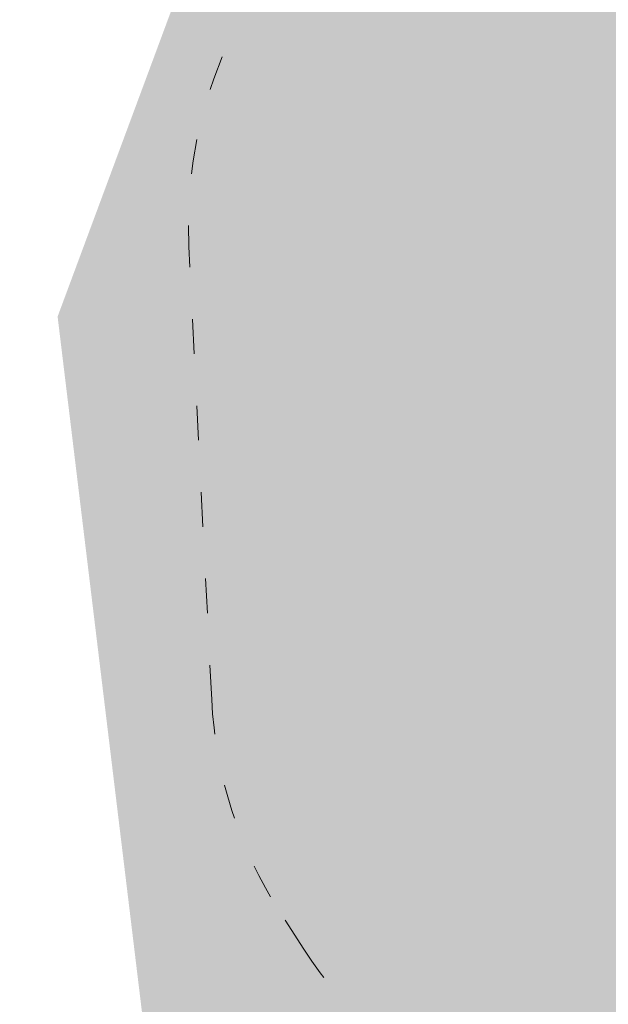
# Model space of a CAD drawing. Header units: millimetres. Extents: x 3129 to 3819, y 1527 to 1744.
# Tile 47 of 125: x 3175.66 to 3177.7, y 1669.78 to 1673.19. Entities that reach past the tile are written whole.
import ezdxf

# ---------------------------------------------------------------- set-up
doc = ezdxf.new("R2010")
doc.units = ezdxf.units.MM
doc.linetypes.add('ACAD_ISO03W100', pattern=[30, 12, -18])
doc.layers.get('0').update_dxf_attribs({"lineweight": 5})
doc.layers.add('1_poly', color=74, linetype='Continuous', lineweight=9)
doc.layers.add('1_strefa', color=7, linetype='ACAD_ISO03W100', lineweight=13)
picture_1 = doc.add_image_def('image1.jpg', size_in_pixel=(9921, 7015))

msp = doc.modelspace()

# ---------------------------------------------------------------- hatches: boundary and pattern name
at = {"layer": '1_poly'}
h = msp.add_hatch(dxfattribs=at)
h.set_pattern_fill('GRASS', color=256, scale=0.02)
h.paths.add_polyline_path([(3216.1681, 1662.1004), (3213.8849, 1655.9558), (3208.592, 1657.9226), (3205.6845, 1650.0982), (3192.2151, 1655.1032), (3194.4281, 1661.0585), (3184.8422, 1664.6205), (3182.6293, 1658.6652), (3177.1803, 1660.6899), (3175.7888, 1672.1583), (3177.4038, 1676.5047)])

# ---------------------------------------------------------------- linework, layer by layer
at = {"layer": '1_strefa', "color": 0, "ltscale": 0.01}
msp.add_lwpolyline([(3176.323, 1670.8309), (3176.2438, 1672.4009, -0.268355), (3176.9293, 1673.7373), (3178.3238, 1674.636, -0.267671), (3179.8206, 1674.71), (3181.2184, 1673.9935, -0.131916), (3181.795, 1673.4712), (3181.8793, 1673.3404, -0.131686), (3182.1166, 1672.6009), (3182.1932, 1671.0327, -0.267914), (3181.5075, 1669.6988), (3180.112, 1668.7994, -0.26806), (3178.6132, 1668.7264), (3177.2175, 1669.4444, -0.131547), (3176.6428, 1669.9657), (3176.5602, 1670.0939, -0.131267)], format="xyb", close=True, dxfattribs=at)

# ---------------------------------------------------------------- pictures from other files: only their frames are drawn
image = msp.add_image(picture_1, insert=(3128.6609, 1737.4987), size_in_units=(210.2364, 148.6552), rotation=-90, dxfattribs=dict(fade=43))
image.dxf.flags = 7

doc.saveas('drawing.dxf')
